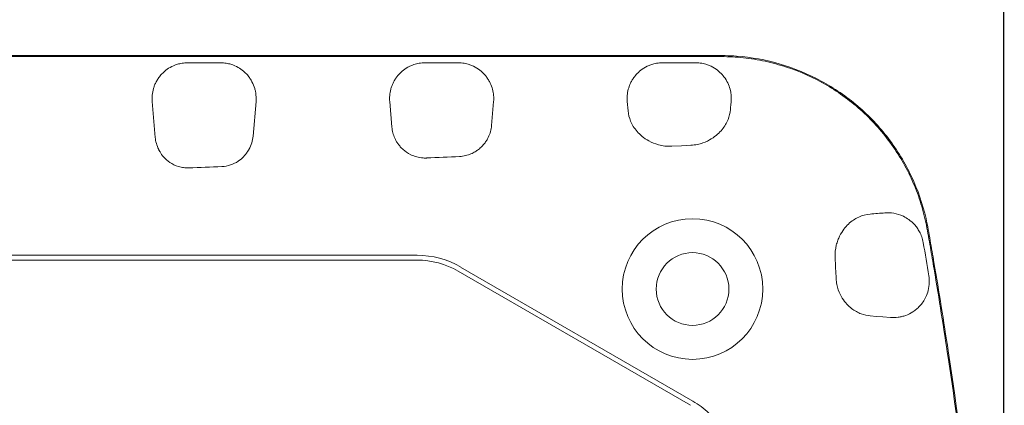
# Model space of a CAD drawing. Header units: inches. Extents: x 0.3 to 21.7, y 0.2 to 16.6.
# Tile 12 of 18: x 10.6 to 12.7, y 12.8 to 13.6. Entities that reach past the tile are written whole.
import ezdxf

# ---------------------------------------------------------------- set-up
doc = ezdxf.new("R2010")
doc.units = ezdxf.units.IN
doc.header["$MEASUREMENT"] = 0
doc.layers.add('DIM', color=176, linetype='Continuous')
doc.styles.add('SLDTEXTSTYLE0', font='TXT', dxfattribs={"width": 0.605})
doc.dimstyles.new('SLDDIMSTYLE0', dxfattribs={"dimtxt": 0.125, "dimasz": 0.118, "dimexe": 0, "dimexo": 0.0625, "dimgap": 0.03125, "dimtad": 0, "dimtih": 1, "dimtoh": 1, "dimdec": 3, "dimrnd": 1e-09, "dimzin": 12, "dimdsep": 46, "dimtxsty": 'SLDTEXTSTYLE0', "dimsah": 1, "dimcen": 0.09, "dimadec": 0, "dimazin": 0, "dimtfac": 1, "dimtdec": 3, "dimtofl": 0, "dimtmove": 0, "dimatfit": 3, "dimfxl": 0, "dimtolj": 1, "dimtzin": 12, "dimarcsym": 0})

# ---------------------------------------------------------------- blocks, each defined once
blk = doc.blocks.new('*D1')
at = {"layer": 'DIM'}
for p, q in [((4.4785, 11.4333), (4.4785, 14.2309)), ((12.6776, 11.4333), (12.6776, 14.2309)), ((4.4785, 14.2009), (8.3008, 14.2009)), ((12.6776, 14.2009), (8.8553, 14.2009))]:
    blk.add_line(p, q, dxfattribs=at)
for points in [[(4.4785, 14.2009), (4.5965, 14.1694), (4.5965, 14.2324)], [(12.6776, 14.2009), (12.5596, 14.2324), (12.5596, 14.1694)]]:
    blk.add_solid(points, dxfattribs=at)
at = {"layer": 'DIM', "insert": (8.3633, 14.2661), "char_height": 0.125, "attachment_point": 1, "style": 'SLDTEXTSTYLE0'}
blk.add_mtext('8.199', dxfattribs=at)

msp = doc.modelspace()

# ---------------------------------------------------------------- linework, layer by layer
at = {"color": 7, "linetype": 'Continuous', "lineweight": 15}
for p, q in [((10.9941, 13.4892), (11.0621, 13.4892)), ((11.4841, 13.4892), (11.5521, 13.4892)), ((11.9741, 13.4892), (12.0421, 13.4892)), ((10.9273, 13.3354), (10.9209, 13.4092)), ((11.1352, 13.4092), (11.129, 13.3381)), ((11.4155, 13.3564), (11.4109, 13.4092)), ((11.6252, 13.4092), (11.6209, 13.3596)), ((11.9026, 13.3903), (11.9009, 13.4092)), ((11.4674, 13.0923), (5.6888, 13.0923)), ((11.4674, 13.0823), (5.6888, 13.0823)), ((12.0362, 12.7918), (11.5573, 13.0682)), ((12.0312, 12.7831), (11.5523, 13.0596))]:
    msp.add_line(p, q, dxfattribs=at)
at = {"color": 7, "linetype": 'Continuous', "lineweight": 15, "flags": 128}
for points in [[(12.1153, 13.4092), (12.1146, 13.4021), (12.1142, 13.3975), (12.1138, 13.3929)], [(12.0319, 13.3192), (12.0126, 13.3182), (11.9932, 13.3172)], [(12.444, 12.9641), (12.4283, 12.9653), (12.4154, 12.9664), (12.4024, 12.9674)]]:
    msp.add_lwpolyline(points, dxfattribs=at)
at = {"color": 7, "linetype": 'Continuous', "lineweight": 15}
msp.add_circle((12.0356, 13.0228), 0.075, dxfattribs=at)
for centre, radius, start, end in [((11.4862, 13.3154), 0.0225, 272.1995, 272.9485), ((12.0356, 13.0228), 0.145, 0, 180), ((11.4674, 12.9125), 0.1699, 59.9997, 90), ((12.0356, 13.0228), 0.145, 180, 270), ((12.0356, 13.0228), 0.145, 270, 0)]:
    msp.add_arc(centre, radius, start, end, dxfattribs=at)
msp.add_ellipse((11.4673, 12.9122), major_axis=(0.0466, 0.174), ratio=0.999347, start_param=6.021549, end_param=6.544821, dxfattribs=at)
for points, knots in [([(8.5307, 13.5042), (9.5141, 13.5042), (10.4975, 13.5042), (11.6038, 13.5042), (11.7267, 13.5042), (11.9111, 13.5042), (11.9725, 13.5042), (12.0494, 13.5042), (12.0647, 13.5042), (12.0954, 13.5042), (12.111, 13.5041), (12.157, 13.5007), (12.187, 13.4952), (12.2456, 13.478), (12.2745, 13.4661), (12.3281, 13.437), (12.3533, 13.4198), (12.4002, 13.3797), (12.4212, 13.3574), (12.4582, 13.3089), (12.4743, 13.2823), (12.5004, 13.2269), (12.5104, 13.1981), (12.5208, 13.1533), (12.5232, 13.1381), (12.5285, 13.1078), (12.5311, 13.0926), (12.544, 13.0169), (12.5538, 12.9562), (12.5998, 12.6523), (12.6278, 12.4078), (12.666, 11.918), (12.6762, 11.6726), (12.6788, 11.1807), (12.6711, 10.9352), (12.6381, 10.4451), (12.6126, 10.2003), (12.5698, 9.8958), (12.5607, 9.835), (12.5462, 9.7439), (12.5412, 9.7136), (12.531, 9.6529), (12.5263, 9.6227), (12.5083, 9.5319), (12.4829, 9.4733), (12.4287, 9.3979), (12.4076, 9.3744), (12.3613, 9.333), (12.3363, 9.3148), (12.255, 9.2686), (12.1946, 9.2497), (12.101, 9.2415), (12.0698, 9.2425), (12.0074, 9.2425), (11.9762, 9.2425), (11.8204, 9.2425), (11.6957, 9.2425), (11.0721, 9.2425), (10.5733, 9.2425), (9.8251, 9.2425), (9.5757, 9.2425), (9.2016, 9.2425), (9.0769, 9.2425), (8.8898, 9.2425), (8.8275, 9.2425), (8.7339, 9.2425), (8.7028, 9.2425), (8.656, 9.2425), (8.6404, 9.2425), (8.6092, 9.2425), (8.5934, 9.2425), (8.5781, 9.2425)], [0.5, 0.5, 0.5, 0.5, 0.625, 0.625, 0.640625, 0.640625, 0.6484375, 0.6484375, 0.6503906, 0.6503906, 0.6523438, 0.6523438, 0.65625, 0.65625, 0.6601563, 0.6601563, 0.6640625, 0.6640625, 0.6679688, 0.6679688, 0.671875, 0.671875, 0.6757813, 0.6757813, 0.6777344, 0.6777344, 0.6796875, 0.6796875, 0.6875, 0.6875, 0.71875, 0.71875, 0.75, 0.75, 0.78125, 0.78125, 0.8125, 0.8125, 0.8203125, 0.8203125, 0.8242188, 0.8242188, 0.828125, 0.828125, 0.8359375, 0.8359375, 0.8398438, 0.8398438, 0.84375, 0.84375, 0.8515625, 0.8515625, 0.8554688, 0.8554688, 0.859375, 0.859375, 0.875, 0.875, 0.9375, 0.9375, 0.96875, 0.96875, 0.984375, 0.984375, 0.9921875, 0.9921875, 0.9960938, 0.9960938, 0.9980469, 0.9980469, 1, 1, 1, 1]), ([(8.5781, 13.5021), (9.5526, 13.5021), (10.6489, 13.5021), (11.7451, 13.5021), (11.9278, 13.5021), (11.9888, 13.5021), (12.0649, 13.5021), (12.0801, 13.5022), (12.1029, 13.5019), (12.1105, 13.5018), (12.1257, 13.501), (12.1332, 13.5003), (12.1557, 13.4979), (12.1707, 13.4955), (12.2004, 13.4891), (12.2152, 13.485), (12.2588, 13.4706), (12.2864, 13.4582), (12.3255, 13.4353), (12.3382, 13.427), (12.3627, 13.4089), (12.3747, 13.3991), (12.4084, 13.3683), (12.4285, 13.3456), (12.455, 13.3084), (12.4633, 13.2954), (12.4783, 13.2688), (12.4851, 13.2551), (12.4971, 13.2273), (12.5024, 13.2131), (12.5114, 13.1841), (12.5152, 13.1692), (12.5196, 13.1466), (12.521, 13.1391), (12.5236, 13.1239), (12.5249, 13.1164), (12.5288, 13.0937), (12.5314, 13.0786), (12.5442, 13.0029), (12.5538, 12.9423), (12.5812, 12.7602), (12.5972, 12.6383), (12.6248, 12.3945), (12.6364, 12.2726), (12.6644, 11.9067), (12.6743, 11.6627), (12.6765, 11.1745), (12.6688, 10.9304), (12.6357, 10.4419), (12.6102, 10.1973), (12.5673, 9.8933), (12.5582, 9.8326), (12.5437, 9.7416), (12.5387, 9.7114), (12.5311, 9.6659), (12.5286, 9.6508), (12.5247, 9.6281), (12.5234, 9.6205), (12.5207, 9.6054), (12.5193, 9.5979), (12.5116, 9.5604), (12.5023, 9.5312), (12.4837, 9.4887), (12.4766, 9.4747), (12.4612, 9.4478), (12.4528, 9.4348), (12.4346, 9.4099), (12.4249, 9.3979), (12.4041, 9.375), (12.3929, 9.364), (12.358, 9.333), (12.3329, 9.3151), (12.2925, 9.2924), (12.2784, 9.2855), (12.2498, 9.2733), (12.2352, 9.268), (12.191, 9.2545), (12.1606, 9.2486), (12.1217, 9.2454), (12.1139, 9.245), (12.0983, 9.2445), (12.0905, 9.2444), (12.0671, 9.2444), (12.0516, 9.2446), (12.0048, 9.2446), (11.8491, 9.2446), (10.6964, 9.2446), (9.5749, 9.2446), (8.5781, 9.2446)], [0, 0, 0, 0, 0.25, 0.28125, 0.28125, 0.296875, 0.296875, 0.300781, 0.300781, 0.302734, 0.302734, 0.304688, 0.304688, 0.308594, 0.308594, 0.3125, 0.3125, 0.320313, 0.320313, 0.324219, 0.324219, 0.328125, 0.328125, 0.335938, 0.335938, 0.339844, 0.339844, 0.34375, 0.34375, 0.347656, 0.347656, 0.351563, 0.351563, 0.353516, 0.353516, 0.355469, 0.355469, 0.359375, 0.359375, 0.375, 0.375, 0.40625, 0.40625, 0.4375, 0.4375, 0.5, 0.5, 0.5625, 0.5625, 0.625, 0.625, 0.640625, 0.640625, 0.648438, 0.648438, 0.652344, 0.652344, 0.654297, 0.654297, 0.65625, 0.65625, 0.664063, 0.664063, 0.667969, 0.667969, 0.671875, 0.671875, 0.675781, 0.675781, 0.679688, 0.679688, 0.6875, 0.6875, 0.691406, 0.691406, 0.695313, 0.695313, 0.703125, 0.703125, 0.705078, 0.705078, 0.707031, 0.707031, 0.710938, 0.710938, 0.71875, 0.75, 1, 1, 1, 1]), ([(10.9389, 13.4641), (10.9412, 13.4668), (10.9439, 13.4695), (10.9501, 13.4747), (10.9537, 13.4772), (10.9621, 13.4821), (10.9671, 13.4843), (10.976, 13.487), (10.9793, 13.4878), (10.9864, 13.4889), (10.9902, 13.4892), (10.9941, 13.4892)], [0, 0, 0, 0, 0.25, 0.25, 0.5, 0.5, 0.75, 0.75, 0.875, 0.875, 1, 1, 1, 1]), ([(11.0621, 13.4892), (11.066, 13.4892), (11.0697, 13.4889), (11.0769, 13.4878), (11.0801, 13.487), (11.0892, 13.4843), (11.094, 13.482), (11.1025, 13.4772), (11.106, 13.4747), (11.1122, 13.4695), (11.1149, 13.4668), (11.1173, 13.4641)], [0, 0, 0, 0, 0.125, 0.125, 0.25, 0.25, 0.5, 0.5, 0.75, 0.75, 1, 1, 1, 1]), ([(11.4258, 13.4604), (11.4282, 13.4634), (11.4308, 13.4665), (11.4372, 13.4724), (11.4408, 13.4753), (11.4495, 13.4808), (11.4547, 13.4834), (11.4642, 13.4865), (11.4678, 13.4875), (11.4755, 13.4888), (11.4797, 13.4892), (11.4841, 13.4892)], [0, 0, 0, 0, 0.25, 0.25, 0.5, 0.5, 0.75, 0.75, 0.875, 0.875, 1, 1, 1, 1]), ([(11.5521, 13.4892), (11.5564, 13.4892), (11.5606, 13.4888), (11.5684, 13.4875), (11.5719, 13.4865), (11.5815, 13.4833), (11.5866, 13.4807), (11.5954, 13.4752), (11.599, 13.4724), (11.6053, 13.4665), (11.608, 13.4634), (11.6103, 13.4604)], [0, 0, 0, 0, 0.125, 0.125, 0.25, 0.25, 0.5, 0.5, 0.75, 0.75, 1, 1, 1, 1]), ([(11.9158, 13.4604), (11.9182, 13.4634), (11.9208, 13.4665), (11.9272, 13.4724), (11.9308, 13.4753), (11.9395, 13.4808), (11.9447, 13.4834), (11.9542, 13.4865), (11.9578, 13.4875), (11.9655, 13.4888), (11.9697, 13.4892), (11.9741, 13.4892)], [0, 0, 0, 0, 0.25, 0.25, 0.5, 0.5, 0.75, 0.75, 0.875, 0.875, 1, 1, 1, 1]), ([(12.0421, 13.4892), (12.0464, 13.4892), (12.0507, 13.4888), (12.0585, 13.4875), (12.062, 13.4865), (12.0716, 13.4833), (12.0767, 13.4807), (12.0855, 13.4752), (12.089, 13.4723), (12.0953, 13.4664), (12.098, 13.4634), (12.1004, 13.4603)], [0, 0, 0, 0, 0.125, 0.125, 0.25, 0.25, 0.5, 0.5, 0.75, 0.75, 1, 1, 1, 1]), ([(10.9209, 13.4092), (10.9205, 13.4137), (10.9206, 13.4182), (10.9215, 13.4273), (10.9223, 13.4318), (10.9243, 13.4387), (10.9251, 13.441), (10.927, 13.4456), (10.9281, 13.4479), (10.9305, 13.4525), (10.9319, 13.4548), (10.935, 13.4594), (10.9368, 13.4617), (10.9389, 13.4641)], [0.003390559, 0.003390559, 0.003390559, 0.003390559, 0.004258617, 0.004258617, 0.005126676, 0.005126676, 0.005560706, 0.005560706, 0.005994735, 0.005994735, 0.006428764, 0.006428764, 0.006862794, 0.006862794, 0.006862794, 0.006862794]), ([(11.1173, 13.4641), (11.1193, 13.4617), (11.1211, 13.4594), (11.1242, 13.4548), (11.1256, 13.4525), (11.1293, 13.4456), (11.1311, 13.441), (11.1331, 13.4342), (11.1337, 13.4319), (11.1346, 13.4273), (11.1349, 13.425), (11.1356, 13.4182), (11.1356, 13.4137), (11.1352, 13.4092)], [0.001273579, 0.001273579, 0.001273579, 0.001273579, 0.001711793, 0.001711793, 0.002150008, 0.002150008, 0.003026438, 0.003026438, 0.003464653, 0.003464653, 0.003902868, 0.003902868, 0.004779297, 0.004779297, 0.004779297, 0.004779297]), ([(11.4109, 13.4092), (11.4106, 13.4134), (11.4106, 13.4176), (11.4113, 13.4261), (11.412, 13.4303), (11.4137, 13.4367), (11.4144, 13.4389), (11.416, 13.4432), (11.4169, 13.4453), (11.4189, 13.4496), (11.4201, 13.4517), (11.4227, 13.456), (11.4242, 13.4582), (11.4258, 13.4604)], [0.003421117, 0.003421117, 0.003421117, 0.003421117, 0.00423698, 0.00423698, 0.005052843, 0.005052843, 0.005460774, 0.005460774, 0.005868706, 0.005868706, 0.006276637, 0.006276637, 0.006684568, 0.006684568, 0.006684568, 0.006684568]), ([(11.6252, 13.4092), (11.6256, 13.4134), (11.6256, 13.4176), (11.6248, 13.4262), (11.6241, 13.4304), (11.6218, 13.439), (11.6202, 13.4432), (11.6172, 13.4496), (11.616, 13.4518), (11.6134, 13.4561), (11.612, 13.4582), (11.6103, 13.4604)], [0.003496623, 0.003496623, 0.003496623, 0.003496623, 0.004311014, 0.004311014, 0.005125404, 0.005125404, 0.005939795, 0.005939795, 0.00634699, 0.00634699, 0.006754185, 0.006754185, 0.006754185, 0.006754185]), ([(11.9009, 13.4092), (11.9006, 13.4134), (11.9006, 13.4176), (11.9013, 13.4261), (11.902, 13.4303), (11.9037, 13.4367), (11.9044, 13.4389), (11.906, 13.4432), (11.9069, 13.4453), (11.9089, 13.4496), (11.9101, 13.4517), (11.9127, 13.456), (11.9142, 13.4582), (11.9158, 13.4604)], [0.003421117, 0.003421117, 0.003421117, 0.003421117, 0.00423698, 0.00423698, 0.005052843, 0.005052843, 0.005460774, 0.005460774, 0.005868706, 0.005868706, 0.006276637, 0.006276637, 0.006684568, 0.006684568, 0.006684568, 0.006684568]), ([(12.1004, 13.4603), (12.1067, 13.452), (12.1106, 13.4434), (12.1153, 13.4262), (12.116, 13.4176), (12.1153, 13.4092)], [0, 0, 0, 0, 0.5, 0.5, 1, 1, 1, 1]), ([(11.9932, 13.3172), (11.9884, 13.3169), (11.9834, 13.3171), (11.9741, 13.3182), (11.9697, 13.3191), (11.9578, 13.3222), (11.9513, 13.3251), (11.9403, 13.331), (11.9357, 13.3342), (11.9276, 13.3408), (11.9242, 13.3442), (11.9153, 13.3545), (11.911, 13.3616), (11.905, 13.3759), (11.9032, 13.3831), (11.9026, 13.3903)], [0, 0, 0, 0, 0.0625, 0.0625, 0.125, 0.125, 0.25, 0.25, 0.375, 0.375, 0.5, 0.5, 0.75, 0.75, 1, 1, 1, 1]), ([(12.1138, 13.3929), (12.1132, 13.3859), (12.1116, 13.3789), (12.106, 13.3652), (12.1021, 13.3584), (12.0939, 13.3484), (12.0908, 13.345), (12.0835, 13.3386), (12.0793, 13.3354), (12.0694, 13.3293), (12.0637, 13.3264), (12.0533, 13.3228), (12.0495, 13.3217), (12.0412, 13.32), (12.0366, 13.3194), (12.0319, 13.3192)], [0, 0, 0, 0, 0.25, 0.25, 0.5, 0.5, 0.625, 0.625, 0.75, 0.75, 0.875, 0.875, 0.9375, 0.9375, 1, 1, 1, 1]), ([(11.4155, 13.3564), (11.4158, 13.3526), (11.4165, 13.3488), (11.4184, 13.3412), (11.4198, 13.3374), (11.4224, 13.3317), (11.4233, 13.3298), (11.4255, 13.3259), (11.4268, 13.324), (11.4295, 13.3201), (11.4311, 13.3182), (11.4345, 13.3143), (11.4365, 13.3124), (11.4387, 13.3104)], [0.001890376, 0.001890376, 0.001890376, 0.001890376, 0.002613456, 0.002613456, 0.003336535, 0.003336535, 0.003698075, 0.003698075, 0.004059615, 0.004059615, 0.004421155, 0.004421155, 0.004782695, 0.004782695, 0.004782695, 0.004782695]), ([(11.6209, 13.3596), (11.6206, 13.3556), (11.6199, 13.3515), (11.6177, 13.3434), (11.6162, 13.3393), (11.6132, 13.3332), (11.6121, 13.3312), (11.6096, 13.3271), (11.6081, 13.325), (11.6049, 13.3209), (11.6031, 13.3188), (11.599, 13.3146), (11.5967, 13.3125), (11.5938, 13.3104)], [0.00181549, 0.00181549, 0.00181549, 0.00181549, 0.002587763, 0.002587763, 0.003360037, 0.003360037, 0.003746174, 0.003746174, 0.004132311, 0.004132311, 0.004518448, 0.004518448, 0.004904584, 0.004904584, 0.004904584, 0.004904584]), ([(10.9345, 13.3104), (10.9323, 13.3146), (10.9307, 13.3188), (10.9284, 13.3271), (10.9277, 13.3312), (10.9273, 13.3354)], [0.001933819, 0.001933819, 0.001933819, 0.001933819, 0.002722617, 0.002722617, 0.003511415, 0.003511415, 0.003511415, 0.003511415]), ([(11.129, 13.3381), (11.1286, 13.3334), (11.1278, 13.3288), (11.125, 13.3196), (11.1231, 13.315), (11.1204, 13.3104)], [0.003048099, 0.003048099, 0.003048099, 0.003048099, 0.00391785, 0.00391785, 0.004787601, 0.004787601, 0.004787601, 0.004787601]), ([(10.9372, 13.3055), (10.9369, 13.306), (10.9366, 13.3065), (10.9364, 13.3069), (10.9361, 13.3073), (10.9359, 13.3078), (10.9357, 13.3082), (10.9352, 13.309), (10.9348, 13.3097), (10.9345, 13.3104)], [0.0000000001, 0.0000000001, 0.0000000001, 0.0000000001, 0.0000798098, 0.0000798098, 0.0000798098, 0.0001596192, 0.0001596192, 0.0001596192, 0.0003030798, 0.0003030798, 0.0003030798, 0.0003030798]), ([(10.9965, 13.2726), (10.9929, 13.2725), (10.9893, 13.2726), (10.9823, 13.2735), (10.9788, 13.2743), (10.9688, 13.2773), (10.9627, 13.2803), (10.9525, 13.2872), (10.9482, 13.2912), (10.9416, 13.2987), (10.9391, 13.3023), (10.9372, 13.3055)], [0, 0, 0, 0, 0.125, 0.125, 0.25, 0.25, 0.5, 0.5, 0.75, 0.75, 1, 1, 1, 1]), ([(11.1169, 13.3047), (11.115, 13.3019), (11.1126, 13.2988), (11.1064, 13.2924), (11.1026, 13.2891), (11.0937, 13.2831), (11.0885, 13.2805), (11.0771, 13.2767), (11.0709, 13.2755), (11.0646, 13.2752)], [0, 0, 0, 0, 0.25, 0.25, 0.5, 0.5, 0.75, 0.75, 1, 1, 1, 1]), ([(11.1204, 13.3104), (11.1202, 13.3099), (11.1199, 13.3095), (11.1196, 13.309), (11.1193, 13.3085), (11.119, 13.308), (11.1187, 13.3075), (11.1181, 13.3066), (11.1175, 13.3057), (11.1169, 13.3047)], [0, 0, 0, 0, 0.0000949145, 0.0000949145, 0.0000949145, 0.0001898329, 0.0001898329, 0.0001898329, 0.0003517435, 0.0003517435, 0.0003517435, 0.0003517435]), ([(11.4803, 13.293), (11.4707, 13.2935), (11.4619, 13.2962), (11.4477, 13.3031), (11.4425, 13.3071), (11.4387, 13.3104)], [0, 0, 0, 0, 0.5, 0.5, 1, 1, 1, 1]), ([(11.5938, 13.3104), (11.5919, 13.3089), (11.5898, 13.3074), (11.5847, 13.3043), (11.5817, 13.3028), (11.5751, 13.3), (11.5714, 13.2987), (11.5635, 13.2968), (11.5594, 13.2962), (11.5551, 13.296)], [0, 0, 0, 0, 0.25, 0.25, 0.5, 0.5, 0.75, 0.75, 1, 1, 1, 1]), ([(11.487, 13.2929), (11.4865, 13.2929), (11.4859, 13.2929), (11.4853, 13.2929), (11.4848, 13.2929), (11.4842, 13.2929), (11.4836, 13.2929), (11.4825, 13.2929), (11.4814, 13.2929), (11.4803, 13.293)], [0, 0, 0, 0, 0.000043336, 0.000043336, 0.000043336, 0.0000866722, 0.0000866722, 0.0000866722, 0.0001717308, 0.0001717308, 0.0001717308, 0.0001717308]), ([(12.3297, 13.0868), (12.3291, 13.0969), (12.3304, 13.1056), (12.3331, 13.1167), (12.3342, 13.1201), (12.3365, 13.1264), (12.3378, 13.1294), (12.3418, 13.1374), (12.3447, 13.1419), (12.3508, 13.1501), (12.354, 13.1536), (12.3638, 13.1629), (12.3709, 13.1677), (12.3858, 13.1745), (12.3937, 13.1767), (12.402, 13.1774)], [0, 0, 0, 0, 0.125, 0.125, 0.1875, 0.1875, 0.25, 0.25, 0.375, 0.375, 0.5, 0.5, 0.75, 0.75, 1, 1, 1, 1]), ([(12.4326, 13.1798), (12.4386, 13.1803), (12.4448, 13.18), (12.4575, 13.1778), (12.464, 13.1759), (12.4706, 13.1727)], [0, 0, 0, 0, 0.5, 0.5, 1, 1, 1, 1]), ([(12.4706, 13.1727), (12.4744, 13.1708), (12.4782, 13.1686), (12.4858, 13.1631), (12.4896, 13.1599), (12.4952, 13.1537), (12.497, 13.1515), (12.5006, 13.1465), (12.5023, 13.1438), (12.5055, 13.1377), (12.5071, 13.1343), (12.5098, 13.1267), (12.5109, 13.1226), (12.5116, 13.1184)], [0, 0, 0, 0, 0.25, 0.25, 0.5, 0.5, 0.625, 0.625, 0.75, 0.75, 0.875, 0.875, 1, 1, 1, 1]), ([(12.4024, 12.9674), (12.3961, 12.9679), (12.3898, 12.9692), (12.3769, 12.9741), (12.3703, 12.9776), (12.3605, 12.9852), (12.3573, 12.9881), (12.3509, 12.995), (12.3476, 12.9991), (12.3415, 13.0089), (12.3386, 13.0146), (12.3351, 13.0249), (12.3341, 13.0286), (12.3326, 13.0362), (12.3321, 13.04), (12.3319, 13.0437)], [0, 0, 0, 0, 0.25, 0.25, 0.5, 0.5, 0.625, 0.625, 0.75, 0.75, 0.875, 0.875, 0.9375, 0.9375, 1, 1, 1, 1]), ([(12.524, 13.0368), (12.5239, 13.0303), (12.523, 13.0247), (12.5205, 13.0147), (12.5189, 13.0104), (12.5152, 13.0027), (12.5132, 12.9993), (12.509, 12.9931), (12.5068, 12.9904), (12.5045, 12.9879)], [0, 0, 0, 0, 0.25, 0.25, 0.5, 0.5, 0.75, 0.75, 1, 1, 1, 1]), ([(12.444, 12.9641), (12.4494, 12.9637), (12.4547, 12.9639), (12.4625, 12.9649), (12.4651, 12.9654), (12.4703, 12.9667), (12.4729, 12.9675), (12.4805, 12.9703), (12.4854, 12.9727), (12.4927, 12.9774), (12.4951, 12.9792), (12.4999, 12.9832), (12.5022, 12.9854), (12.5045, 12.9879)], [0.003050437, 0.003050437, 0.003050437, 0.003050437, 0.00399762, 0.00399762, 0.004471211, 0.004471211, 0.004944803, 0.004944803, 0.005891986, 0.005891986, 0.006365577, 0.006365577, 0.006839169, 0.006839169, 0.006839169, 0.006839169]), ([(12.1248, 12.6578), (12.1231, 12.6717), (12.1198, 12.6852), (12.1101, 12.7114), (12.1039, 12.7238), (12.0886, 12.7468), (12.0795, 12.7576), (12.0594, 12.7765), (12.0483, 12.7848), (12.0362, 12.7918)], [0, 0, 0, 0, 0.25, 0.25, 0.5, 0.5, 0.75, 0.75, 1, 1, 1, 1])]:
    msp.add_open_spline(points, degree=3, knots=knots, dxfattribs=at)
for points in [[(11.4873, 13.293), (11.5099, 13.294), (11.5325, 13.295), (11.5551, 13.296)], [(11.0646, 13.2752), (11.0419, 13.2743), (11.0192, 13.2735), (10.9965, 13.2726)], [(12.4326, 13.1798), (12.4224, 13.179), (12.4122, 13.1782), (12.402, 13.1774)], [(12.5116, 13.1184), (12.5155, 13.0955), (12.5193, 13.0727), (12.5231, 13.0498)], [(12.3319, 13.0437), (12.3312, 13.0581), (12.3304, 13.0724), (12.3297, 13.0868)], [(12.5231, 13.0498), (12.5238, 13.0454), (12.5241, 13.041), (12.524, 13.0368)]]:
    msp.add_open_spline(points, degree=3, dxfattribs=at)

# ---------------------------------------------------------------- dimensions: what is measured, and where the dimension line sits
at = {"layer": 'DIM'}
dim = msp.add_linear_dim(base=(12.6776, 14.2009), p1=(4.4785, 11.3733), p2=(12.6776, 11.3733), dimstyle='SLDDIMSTYLE0', dxfattribs=at)
dim.commit()
dim.dimension.update_dxf_attribs({"geometry": '*D1', "text_midpoint": (8.578, 14.2009), "dimtype": 160})

doc.saveas('drawing.dxf')
